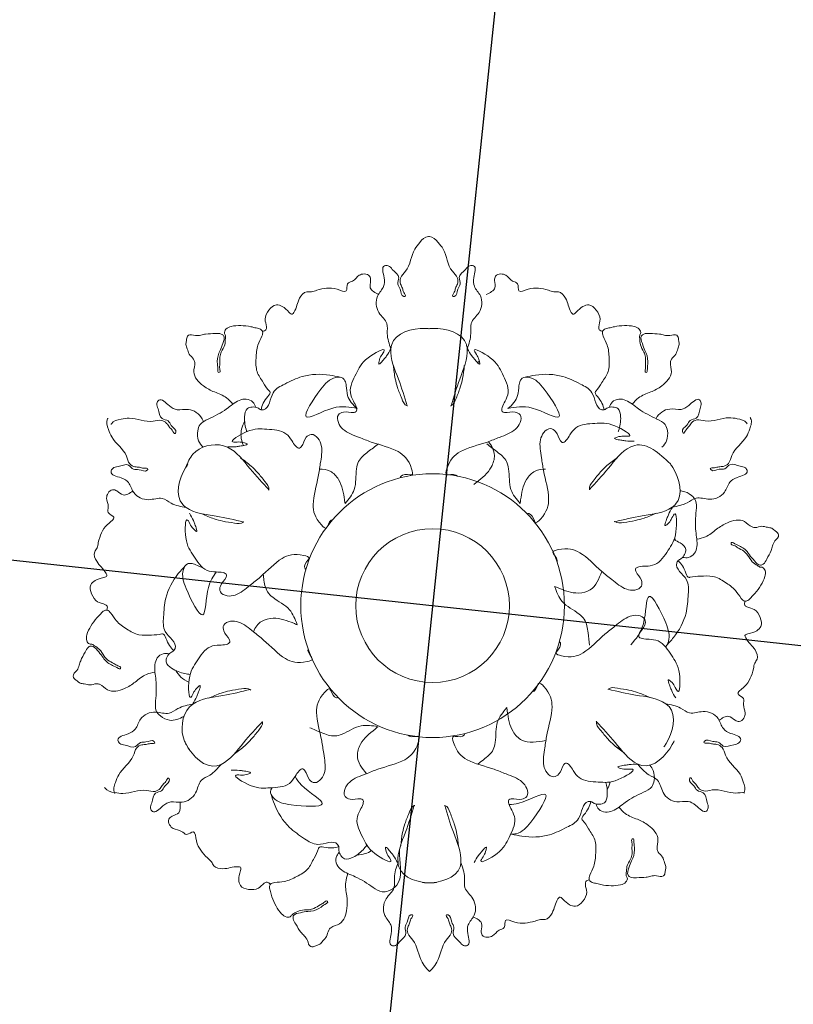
# Model space of a CAD drawing. Header units: millimetres. Extents: x -37887 to 94344, y -69777 to 116976.
# Tile 62 of 205: x 42912 to 43080, y -8686 to -8472. Entities that reach past the tile are written whole.
import ezdxf

# ---------------------------------------------------------------- set-up
doc = ezdxf.new("R2010")
doc.units = ezdxf.units.MM
doc.layers.add('02_odbudowa', color=7, linetype='Continuous', lineweight=30)
doc.layers.add('0_WYMIAROWANIE', color=6, linetype='Continuous', lineweight=9)
doc.styles.add('ROMANS', font='romans', dxfattribs={"width": 0.7})
doc.dimstyles.new('WYMIAROWANIE_PIOTR', dxfattribs={"dimtxt": 150, "dimasz": 80, "dimexe": 0.18, "dimexo": 0.0625, "dimgap": 15, "dimtad": 1, "dimtoh": 1, "dimdec": 0, "dimlfac": 0.1, "dimzin": 0, "dimdsep": 46, "dimtxsty": 'ROMANS', "dimblk": 'ARCHTICK', "dimcen": 0.09, "dimse1": 1, "dimse2": 1, "dimadec": 0, "dimazin": 0, "dimtfac": 1, "dimtdec": 0, "dimtix": 1, "dimtmove": 1, "dimatfit": 3, "dimldrblk": 'ARCHTICK', "dimfxl": 0, "dimtolj": 1, "dimtzin": 0, "dimarcsym": 0})

# ---------------------------------------------------------------- blocks, each defined once
blk = doc.blocks.new('_ARCHTICK')
at = {"color": 0, "linetype": 'ByBlock', "const_width": 0.15}
blk.add_lwpolyline([(-0.5, -0.5), (0.5, 0.5)], dxfattribs=at)
blk = doc.blocks.new('*D128')
at = {"layer": '0_WYMIAROWANIE', "color": 0, "lineweight": -2}
blk.add_line((42531.63, -6395.21), (47048.58, -6395.21), dxfattribs=at)
at = {"layer": 'Defpoints', "color": 0}
for p in [(47048.58, -6395.21), (42531.63, -9426.03), (47048.58, -9426.03)]:
    blk.add_point(p, dxfattribs=at)
at = {"layer": '0_WYMIAROWANIE', "color": 0, "lineweight": -2, "xscale": 80, "yscale": 80, "zscale": 80, "rotation": 180}
blk.add_blockref('_ARCHTICK', (42531.63, -6395.21), dxfattribs=at)
at = {"layer": '0_WYMIAROWANIE', "color": 0, "lineweight": -2, "xscale": 80, "yscale": 80, "zscale": 80}
blk.add_blockref('_ARCHTICK', (47048.58, -6395.21), dxfattribs=at)
at = {"layer": '0_WYMIAROWANIE', "color": 0, "insert": (44790.11, -6305.21), "char_height": 150, "attachment_point": 5, "style": 'ROMANS'}
blk.add_mtext('\\A1;452', dxfattribs=at)
blk = doc.blocks.new('A$C792D75BF')
at = {"layer": '02_odbudowa', "color": 114, "lineweight": 18}
for radius in [28.59, 16.67]:
    blk.add_circle((88.71, 161.59), radius, dxfattribs=at)
for points in [[(79.67, 217.29), (78.87, 220.57), (78.77, 222.76), (77.08, 225.14), (76.78, 228.72), (78.08, 230.81), (78.18, 232.7), (78.28, 235.29), (79.07, 235.29), (79.97, 234.49), (81.36, 232.7), (81.16, 231.31), (81.66, 230.22), (82.46, 228.62), (82.76, 228.62), (82.46, 229.52), (82.16, 230.41), (81.76, 231.31), (81.76, 232.6), (82.86, 234.09), (84.85, 238.91), (85.92, 240.34), (87.79, 241.65), (87.98, 241.65)], [(96.2, 217.3), (96.99, 220.58), (97.09, 222.77), (98.78, 225.16), (99.07, 228.74), (97.77, 230.83), (97.67, 232.72), (97.57, 235.3), (96.77, 235.3), (95.88, 234.5), (94.49, 232.71), (94.69, 231.32), (94.19, 230.22), (93.4, 228.63), (93.1, 228.63), (93.4, 229.53), (93.69, 230.42), (94.09, 231.32), (94.09, 232.61), (92.99, 234.1), (90.99, 238.91), (89.92, 240.35), (88.04, 241.65), (87.86, 241.65)], [(83.16, 204.92), (81.3, 210.7), (79.67, 217.29), (79.84, 218.22), (87.07, 221.69), (87.98, 221.63)], [(92.73, 204.93), (94.59, 210.71), (96.2, 217.3), (96.03, 218.23), (88.8, 221.69), (87.89, 221.63)], [(80.21, 213.63), (80.59, 210.78), (81.1, 208.91), (82, 206.52), (83.16, 204.92), (83.23, 204.9)], [(95.59, 213.65), (95.22, 210.81), (94.71, 208.93), (93.82, 206.54), (92.67, 204.94), (92.59, 204.91)], [(35.23, 182.87), (31.99, 183.82), (30.05, 184.83), (27.13, 184.56), (23.88, 186.09), (22.72, 188.26), (21.14, 189.29), (18.95, 190.67), (19.34, 191.36), (20.48, 191.73), (22.73, 192.05), (23.83, 191.18), (25.03, 191.06), (26.81, 190.96), (26.96, 191.21), (26.03, 191.4), (25.11, 191.59), (24.13, 191.69), (23.01, 192.34), (22.27, 194.03), (19.1, 198.17), (18.39, 199.81), (18.19, 202.09), (18.28, 202.25)], [(140.7, 182.95), (143.94, 183.91), (145.88, 184.92), (148.79, 184.65), (152.04, 186.19), (153.2, 188.36), (154.78, 189.39), (156.97, 190.77), (156.57, 191.46), (155.43, 191.84), (153.18, 192.15), (152.08, 191.28), (150.88, 191.16), (149.11, 191.05), (148.96, 191.31), (149.88, 191.5), (150.81, 191.69), (151.78, 191.79), (152.9, 192.44), (153.64, 194.14), (156.8, 198.28), (157.51, 199.92), (157.71, 202.2), (157.61, 202.36)], [(53.19, 186.75), (49.11, 191.24), (44.21, 195.94), (43.32, 196.26), (36.71, 194.44), (35.2, 191.61)], [(122.73, 186.8), (126.8, 191.31), (131.69, 196.01), (132.59, 196.33), (140.29, 192.32)], [(47.68, 179.71), (41.75, 180.99), (35.23, 182.87), (34.51, 183.49), (35.12, 191.48), (35.62, 192.24)], [(47.07, 193.59), (49.34, 191.84), (50.72, 190.46), (52.34, 188.5), (53.15, 186.69), (53.13, 186.62)], [(128.79, 193.71), (126.52, 191.96), (125.15, 190.58), (123.53, 188.61), (122.73, 186.8), (122.75, 186.73)], [(128.25, 179.77), (134.18, 181.06), (140.7, 182.95), (141.42, 183.57), (140.8, 191.56), (140.29, 192.32)], [(38.67, 181.51), (41.32, 180.42), (43.2, 179.92), (45.72, 179.5), (47.68, 179.71), (47.74, 179.76)], [(137.23, 181.66), (134.58, 180.56), (132.7, 180.06), (130.19, 179.63), (128.22, 179.84), (128.16, 179.89)], [(49.16, 143.41), (43.23, 142.13), (36.71, 140.23), (35.99, 139.62), (34.9, 132.2), (36.1, 130.12)], [(40.18, 141.53), (42.83, 142.63), (44.71, 143.13), (47.22, 143.55), (49.19, 143.35), (49.25, 143.3)], [(135.84, 141.68), (133.19, 142.77), (131.3, 143.27), (128.79, 143.68), (126.82, 143.48), (126.77, 143.42)], [(126.82, 143.48), (132.76, 142.2), (139.28, 140.32), (140, 139.7), (139.39, 131.71), (138.89, 130.95)], [(36.71, 140.23), (33.47, 139.28), (31.53, 138.27), (28.62, 138.53), (25.37, 137), (24.21, 134.83), (22.63, 133.8), (20.44, 132.42), (20.84, 131.73), (21.98, 131.35), (24.23, 131.04), (25.33, 131.91), (26.53, 132.03), (28.3, 132.14), (28.45, 131.88), (27.53, 131.69), (26.6, 131.5), (25.63, 131.4), (24.51, 130.75), (23.77, 129.05), (20.61, 124.91), (19.9, 123.27), (19.7, 120.99), (19.8, 120.83)], [(139.28, 140.32), (142.52, 139.36), (144.46, 138.36), (147.38, 138.63), (150.63, 137.1), (151.79, 134.93), (153.37, 133.9), (155.56, 132.52), (155.16, 131.83), (154.03, 131.45), (151.78, 131.14), (150.67, 132.01), (149.48, 132.13), (147.7, 132.23), (147.55, 131.97), (148.48, 131.79), (149.4, 131.6), (150.38, 131.49), (151.5, 130.85), (152.24, 129.15), (155.41, 125.02), (156.12, 123.38), (156.32, 121.1), (156.23, 120.94)], [(51.78, 136.38), (47.71, 131.88), (42.81, 127.18), (41.92, 126.86), (35.3, 131.39), (34.9, 132.2)], [(45.72, 129.47), (47.99, 131.23), (49.36, 132.61), (50.98, 134.58), (51.78, 136.38), (51.76, 136.46)], [(130.34, 129.6), (128.07, 131.35), (126.69, 132.73), (125.07, 134.69), (124.26, 136.49), (124.28, 136.57)], [(124.22, 136.44), (128.3, 131.94), (133.2, 127.25), (134.09, 126.93), (140.7, 131.47), (141.11, 132.28)], [(42.81, 127.18), (40.37, 124.85), (38.53, 123.67), (37.3, 121.01), (34.35, 118.96), (31.9, 119.04), (30.21, 118.18), (27.92, 116.97), (27.53, 117.66), (27.77, 118.84), (28.62, 120.94), (29.92, 121.46), (30.62, 122.44), (31.6, 123.93), (31.45, 124.18), (30.83, 123.48), (30.2, 122.77), (29.63, 121.98), (28.51, 121.33), (26.67, 121.54), (21.5, 120.86), (19.72, 121.06), (17.65, 122.03), (17.56, 122.19)], [(84.68, 118.26), (82.82, 112.48), (81.21, 105.89), (81.38, 104.96), (88.61, 101.5), (89.52, 101.56)], [(81.82, 109.54), (82.19, 112.38), (82.7, 114.26), (83.59, 116.65), (84.74, 118.25), (84.82, 118.28)], [(91.35, 118.27), (93.21, 112.49), (94.84, 105.9), (94.67, 104.97), (87.44, 101.5), (86.53, 101.56)], [(94.3, 109.56), (93.92, 112.41), (93.41, 114.28), (92.51, 116.67), (91.35, 118.27), (91.27, 118.29)]]:
    blk.add_spline(points, degree=3, dxfattribs=at)
for points, knots in [([(77.06, 229.07), (76.23, 229.45), (74.81, 230.1), (75.31, 231.86), (75.17, 233.23), (73.91, 233.62), (72.48, 233.25), (71.73, 231.88), (69.86, 231.6), (70.43, 229.05), (67.71, 230.53), (65.8, 230.45), (63.86, 230.16), (62.5, 229.52), (61, 229.85), (59.35, 227.83), (59.25, 226.11), (58.22, 224.56), (57.19, 225.58), (56.41, 226.41), (54.54, 227.07), (53.06, 225.68), (52.08, 223.84), (52.7, 222.45), (52.66, 221.27), (52.1, 221.12), (51.79, 221.07)], [0, 0, 0, 0, 6.517218, 11.021475, 13.592712, 17.038698, 20.189528, 25.449573, 28.950705, 33.262111, 38.909425, 45.186925, 51.294188, 54.621273, 57.415891, 63.160436, 72.395757, 73.872412, 75.93412, 81.502489, 85.128047, 90.52411, 96.505671, 101.123252, 102.882234, 105.232537, 105.232537, 105.232537, 105.232537]), ([(100.35, 229.07), (101.18, 229.45), (102.6, 230.1), (102.1, 231.86), (102.24, 233.23), (103.5, 233.62), (104.93, 233.25), (105.68, 231.88), (107.55, 231.6), (106.98, 229.05), (109.7, 230.53), (111.61, 230.45), (113.55, 230.16), (114.91, 229.52), (116.41, 229.85), (118.06, 227.83), (118.16, 226.11), (119.19, 224.56), (120.22, 225.58), (121, 226.41), (122.87, 227.07), (124.35, 225.68), (125.33, 223.84), (124.71, 222.45), (124.75, 221.27), (125.31, 221.12), (125.62, 221.07)], [0, 0, 0, 0, 6.517218, 11.021475, 13.592712, 17.038698, 20.189528, 25.449573, 28.950705, 33.262111, 38.909425, 45.186925, 51.294188, 54.621273, 57.415891, 63.160436, 72.395757, 73.872412, 75.93412, 81.502489, 85.128047, 90.52411, 96.505671, 101.123252, 102.882234, 105.232537, 105.232537, 105.232537, 105.232537]), ([(45.38, 205.29), (44.96, 205.78), (43.88, 207.02), (41.38, 207.85), (38.69, 209.2), (36.36, 211.71), (37.29, 213.92), (36.82, 215.3), (35.78, 215.96), (35.59, 217.21), (35.1, 218.13), (35.34, 218.99), (35.35, 219.69), (35.89, 220.58), (37.19, 220.02), (38.4, 220.21), (39.81, 220.62), (41.28, 220.51), (42.69, 220.69), (43.76, 219.88), (43.13, 218.38), (42.82, 217.2), (42.04, 215.83), (41.94, 214.22), (42.14, 213), (42.11, 212.13), (42.76, 212.16), (42.43, 213.1), (42.61, 214.06), (42.43, 215.35), (42.89, 216.78), (43.75, 218.01), (43.72, 219.34), (43.84, 220.21), (43.42, 220.79), (43.88, 221.74), (45.25, 222.28), (47.13, 222.36), (48.97, 222.2), (50.36, 221.78), (51.35, 221.66), (52, 220.93), (51.56, 219.62), (50.57, 217.93), (50.38, 215.23), (50.32, 212.3), (51.95, 210.12), (52.74, 208.62), (53.66, 207.8), (52.29, 206.17), (51.65, 205.07), (51.49, 204.07)], [0, 0, 0, 0, 5.345847, 13.463796, 21.06049, 31.30438, 37.068535, 39.008121, 42.986605, 46.453575, 49.053228, 51.286457, 53.53869, 54.950388, 59.131783, 62.537444, 65.415583, 71.179317, 74.852768, 76.711995, 81.187274, 85.7781, 87.532297, 94.132496, 98.062949, 99.140867, 99.926106, 102.021656, 104.766984, 108.950052, 112.218393, 117.131517, 120.942777, 123.168979, 124.046077, 126.630863, 130.212618, 136.011354, 142.084485, 145.4588, 148.199267, 150.063454, 152.715149, 158.586977, 166.671626, 174.696391, 182.211711, 188.508938, 188.880095, 192.118857, 201.058586, 201.058586, 201.058586, 201.058586]), ([(132.03, 205.29), (132.45, 205.78), (133.53, 207.02), (136.03, 207.85), (138.72, 209.2), (141.05, 211.71), (140.12, 213.92), (140.59, 215.3), (141.63, 215.96), (141.82, 217.21), (142.31, 218.13), (142.07, 218.99), (142.06, 219.69), (141.52, 220.58), (140.22, 220.02), (139.01, 220.21), (137.6, 220.62), (136.13, 220.51), (134.72, 220.69), (133.65, 219.88), (134.28, 218.38), (134.59, 217.2), (135.37, 215.83), (135.47, 214.22), (135.27, 213), (135.3, 212.13), (134.65, 212.16), (134.98, 213.1), (134.8, 214.06), (134.98, 215.35), (134.52, 216.78), (133.66, 218.01), (133.69, 219.34), (133.57, 220.21), (133.99, 220.79), (133.53, 221.74), (132.16, 222.28), (130.28, 222.36), (128.44, 222.2), (127.05, 221.78), (126.06, 221.66), (125.41, 220.93), (125.85, 219.62), (126.84, 217.93), (127.03, 215.23), (127.09, 212.3), (125.46, 210.12), (124.67, 208.62), (123.75, 207.8), (125.12, 206.17), (125.76, 205.07), (125.92, 204.07)], [0, 0, 0, 0, 5.345847, 13.463796, 21.06049, 31.30438, 37.068535, 39.008121, 42.986605, 46.453575, 49.053228, 51.286457, 53.53869, 54.950388, 59.131783, 62.537444, 65.415583, 71.179317, 74.852768, 76.711995, 81.187274, 85.7781, 87.532297, 94.132496, 98.062949, 99.140867, 99.926106, 102.021656, 104.766984, 108.950052, 112.218393, 117.131517, 120.942777, 123.168979, 124.046077, 126.630863, 130.212618, 136.011354, 142.084485, 145.4588, 148.199267, 150.063454, 152.715149, 158.586977, 166.671626, 174.696391, 182.211711, 188.508938, 188.880095, 192.118857, 201.058586, 201.058586, 201.058586, 201.058586]), ([(81.71, 189.32), (81.75, 189.44), (82.03, 190.16), (83.22, 190), (84.54, 189.87), (83.75, 193.03), (81.24, 195.57), (76.35, 196.59), (72.46, 198.24), (69.64, 199.19), (68.14, 201.13), (67.9, 203), (69.75, 203.89), (70.99, 203.31), (72.35, 203.63), (72.16, 204.86), (71.46, 206), (70.32, 208.5), (72.32, 212.11), (73.49, 214.98), (79.16, 218.06), (77.45, 215.66), (77.17, 214.99), (76.92, 213.7), (77.72, 214.44), (78.1, 214.98), (78.97, 215.99), (79.39, 216.76), (79.67, 217.29)], [39.405242, 39.405242, 39.405242, 39.405242, 39.924671, 42.678472, 43.142045, 44.936628, 51.539782, 60.145018, 64.042124, 69.453149, 71.872758, 74.197572, 75.943488, 79.145555, 79.826429, 81.048342, 83.152302, 85.889991, 91.762614, 97.839393, 103.11255, 104.885929, 106.696541, 107.576981, 108.208032, 109.846614, 111.02045, 113.51717, 113.51717, 113.51717, 113.51717]), ([(94.09, 189.67), (93.73, 190.13), (92.72, 189.99), (91.42, 189.87), (92.21, 193.03), (94.72, 195.57), (99.61, 196.59), (103.5, 198.24), (106.31, 199.19), (107.82, 201.13), (108.06, 203), (106.21, 203.89), (104.97, 203.31), (103.61, 203.63), (103.8, 204.86), (104.5, 206), (105.64, 208.5), (103.63, 212.11), (102.47, 214.98), (96.8, 218.06), (98.51, 215.66), (98.79, 214.99), (99.04, 213.7), (98.24, 214.44), (97.85, 214.98), (96.99, 215.99), (96.57, 216.76), (96.29, 217.29)], [39.97516, 39.97516, 39.97516, 39.97516, 42.678472, 43.142045, 44.936628, 51.539782, 60.145018, 64.042124, 69.453149, 71.872758, 74.197572, 75.943488, 79.145555, 79.826429, 81.048342, 83.152302, 85.889991, 91.762614, 97.839393, 103.11255, 104.885929, 106.696541, 107.576981, 108.208032, 109.846614, 111.02045, 113.51717, 113.51717, 113.51717, 113.51717]), ([(68.65, 211.13), (67.9, 211.29), (65.22, 211.9), (60.89, 211.78), (56.98, 209.79), (53.36, 208.06), (53.37, 204.1), (51.34, 204.02), (50.67, 204.63), (49.6, 204.72), (48.14, 204.38), (47.73, 202.03), (48.06, 200.4), (48.4, 199.37), (48.42, 199.31)], [0, 0, 0, 0, 2.284008, 8.272646, 12.381392, 15.52781, 19.774391, 20.314001, 21.178706, 22.329971, 23.428502, 25.28485, 28.393123, 28.586413, 28.586413, 28.586413, 28.586413]), ([(108.76, 211.13), (109.51, 211.29), (112.19, 211.9), (116.52, 211.78), (120.43, 209.79), (124.05, 208.06), (124.04, 204.1), (126.07, 204.02), (126.74, 204.63), (127.81, 204.72), (129.27, 204.38), (129.68, 202.03), (129.35, 200.4), (129.01, 199.37), (128.99, 199.31)], [0, 0, 0, 0, 2.284008, 8.272646, 12.381392, 15.52781, 19.774391, 20.314001, 21.178706, 22.329971, 23.428502, 25.28485, 28.393123, 28.586413, 28.586413, 28.586413, 28.586413]), ([(72.36, 204.33), (70.73, 204.65), (67.23, 205.33), (58.7, 200.09), (64.12, 208.35), (66.62, 211.06), (69.14, 211.23), (69.8, 210.23), (70.07, 208.95), (70.05, 206.64), (71.43, 205.07), (72.36, 204.34)], [0, 0, 0, 0, 14.636318, 31.50699, 50.288339, 61.699803, 66.017307, 67.970353, 71.001482, 76.910415, 86.684511, 86.684511, 86.684511, 86.684511]), ([(105.05, 204.33), (106.68, 204.65), (110.18, 205.33), (118.71, 200.09), (113.29, 208.35), (110.79, 211.06), (108.27, 211.23), (107.61, 210.23), (107.34, 208.95), (107.36, 206.64), (105.98, 205.07), (105.05, 204.34)], [0, 0, 0, 0, 14.636318, 31.50699, 50.288339, 61.699803, 66.017307, 67.970353, 71.001482, 76.910415, 86.684511, 86.684511, 86.684511, 86.684511]), ([(38.97, 201.49), (38.89, 201.7), (38.3, 203.06), (36.17, 204.6), (33.38, 203.76), (31.46, 204.84), (29.64, 206.9), (28.71, 205.27), (29.38, 203.98), (29.43, 201.95), (31.47, 201.89), (31.92, 200.4), (33.31, 199.73), (32.72, 198.61), (32.22, 199.81), (31.55, 200.26), (31.03, 201.27), (29.73, 202.03), (26.93, 201.01), (23.98, 202.51), (21, 202.02), (19.37, 201.67), (18.98, 200.94), (18.95, 200.89)], [7.84904, 7.84904, 7.84904, 7.84904, 8.49276, 12.085159, 14.542008, 16.434062, 19.021532, 19.817957, 21.016128, 23.284733, 24.691149, 25.892915, 27.67225, 27.970854, 28.914371, 29.857887, 30.837446, 32.13025, 33.980681, 39.191595, 40.978679, 43.267667, 43.455275, 43.455275, 43.455275, 43.455275]), ([(50.35, 204.61), (50.18, 205.02), (49.81, 205.92), (48.29, 206.55), (46.14, 206.03), (43.75, 203.86), (40.85, 202.4), (38.21, 201.2), (37.6, 199.29), (37.73, 197.34), (38.51, 196.35), (38.96, 195.96)], [0, 0, 0, 0, 3.550937, 7.892496, 12.174499, 21.377252, 33.947343, 39.929336, 43.885293, 49.900794, 55.031521, 55.031521, 55.031521, 55.031521]), ([(127.06, 204.61), (127.23, 205.02), (127.6, 205.92), (129.12, 206.55), (131.27, 206.03), (133.66, 203.86), (136.56, 202.4), (139.2, 201.2), (139.81, 199.29), (139.68, 197.34), (138.9, 196.35), (138.45, 195.96)], [0, 0, 0, 0, 3.550937, 7.892496, 12.174499, 21.377252, 33.947343, 39.929336, 43.885293, 49.900794, 55.031521, 55.031521, 55.031521, 55.031521]), ([(137.18, 202.13), (137.19, 202.15), (137.78, 203.27), (139.72, 204.68), (142.52, 203.85), (144.44, 204.93), (146.25, 206.99), (147.18, 205.37), (146.51, 204.07), (146.47, 202.05), (144.43, 201.98), (143.98, 200.49), (142.59, 199.82), (143.18, 198.7), (143.68, 199.89), (144.35, 200.35), (144.87, 201.36), (146.17, 202.12), (148.97, 201.1), (151.91, 202.61), (154.9, 202.12), (156.52, 201.78), (156.92, 201.05), (156.95, 201)], [8.444555, 8.444555, 8.444555, 8.444555, 8.49276, 12.085159, 14.542008, 16.434062, 19.021532, 19.817957, 21.016128, 23.284733, 24.691149, 25.892915, 27.67225, 27.970854, 28.914371, 29.857887, 30.837446, 32.13025, 33.980681, 39.191595, 40.978679, 43.267667, 43.455275, 43.455275, 43.455275, 43.455275]), ([(47.93, 201.54), (47.67, 201), (46.94, 199.47), (47.14, 197.53), (47.64, 196.41), (47.7, 196.3)], [0, 0, 0, 0, 4.923365, 13.999383, 14.960815, 14.960815, 14.960815, 14.960815]), ([(109.22, 181.51), (109.34, 181.54), (110.11, 181.66), (110.56, 180.54), (111.11, 179.34), (113.45, 181.6), (114.39, 185.04), (112.84, 189.79), (112.32, 193.98), (111.73, 196.9), (112.66, 199.17), (114.16, 200.32), (115.86, 199.16), (115.98, 197.8), (116.93, 196.78), (117.9, 197.56), (118.54, 198.73), (120.13, 200.97), (124.26, 201.04), (127.33, 201.46), (132.83, 198.09), (129.9, 198.38), (129.17, 198.28), (127.94, 197.86), (128.97, 197.53), (129.64, 197.47), (130.95, 197.23), (131.82, 197.25), (132.42, 197.26)], [39.405242, 39.405242, 39.405242, 39.405242, 39.924671, 42.678472, 43.142045, 44.936628, 51.539782, 60.145018, 64.042124, 69.453149, 71.872758, 74.197572, 75.943488, 79.145555, 79.826429, 81.048342, 83.152302, 85.889991, 91.762614, 97.839393, 103.11255, 104.885929, 106.696541, 107.576981, 108.208032, 109.846614, 111.02045, 113.51717, 113.51717, 113.51717, 113.51717]), ([(67.08, 180.29), (66.5, 180.22), (66.12, 179.27), (65.58, 178.09), (63.24, 180.34), (62.29, 183.79), (63.84, 188.53), (64.36, 192.73), (64.95, 195.64), (64.02, 197.92), (62.53, 199.06), (60.83, 197.91), (60.71, 196.54), (59.75, 195.53), (58.78, 196.31), (58.15, 197.47), (56.55, 199.71), (52.42, 199.78), (49.35, 200.21), (43.85, 196.84), (46.79, 197.12), (47.51, 197.03), (48.75, 196.6), (47.71, 196.27), (47.04, 196.21), (45.74, 195.97), (44.86, 195.99), (44.27, 196.01)], [39.97516, 39.97516, 39.97516, 39.97516, 42.678472, 43.142045, 44.936628, 51.539782, 60.145018, 64.042124, 69.453149, 71.872758, 74.197572, 75.943488, 79.145555, 79.826429, 81.048342, 83.152302, 85.889991, 91.762614, 97.839393, 103.11255, 104.885929, 106.696541, 107.576981, 108.208032, 109.846614, 111.02045, 113.51717, 113.51717, 113.51717, 113.51717]), ([(69.71, 183.71), (70.52, 184.68), (72.32, 186.87), (71.93, 190.31), (72.66, 193.36), (74.7, 194.96), (76.22, 196.1), (76.94, 196.64)], [0, 0, 0, 0, 10.132665, 22.725873, 27.134252, 35.559999, 43.108799, 43.108799, 43.108799, 43.108799]), ([(100.83, 197.16), (101.53, 196.22), (102.51, 194.52), (101.39, 190.84), (99.26, 189.12), (97.85, 188.01), (97.63, 187.84)], [46.864386, 46.864386, 46.864386, 46.864386, 50.252251, 52.871077, 57.447594, 58.26555, 58.26555, 58.26555, 58.26555]), ([(107.7, 183.71), (106.89, 184.68), (105.09, 186.87), (105.48, 190.31), (104.75, 193.36), (102.71, 194.96), (101.19, 196.1), (100.47, 196.64)], [0, 0, 0, 0, 10.132665, 22.725873, 27.134252, 35.559999, 43.108799, 43.108799, 43.108799, 43.108799]), ([(64.18, 191.21), (65, 191.23), (66.6, 191.03), (68.99, 188.46), (69.42, 185.75), (69.68, 183.98), (69.71, 183.71)], [47.785993, 47.785993, 47.785993, 47.785993, 50.252251, 52.871077, 57.447594, 58.26555, 58.26555, 58.26555, 58.26555]), ([(113.23, 191.21), (112.41, 191.23), (110.81, 191.03), (108.42, 188.46), (107.99, 185.75), (107.73, 183.98), (107.7, 183.71)], [47.785993, 47.785993, 47.785993, 47.785993, 50.252251, 52.871077, 57.447594, 58.26555, 58.26555, 58.26555, 58.26555]), ([(23.72, 186.5), (22.97, 185.97), (21.71, 185.07), (20.43, 186.39), (19.17, 186.95), (18.2, 186.05), (17.81, 184.62), (18.62, 183.29), (17.93, 181.53), (20.42, 180.75), (17.79, 179.14), (16.89, 177.44), (16.18, 175.61), (16.05, 174.12), (15.02, 172.98), (15.94, 170.55), (17.38, 169.6), (18.21, 167.93), (16.81, 167.55), (15.7, 167.29), (14.19, 166), (14.66, 164.02), (15.76, 162.25), (17.28, 162.1), (18.28, 161.47), (18.12, 160.91), (18.01, 160.62)], [0, 0, 0, 0, 6.517218, 11.021475, 13.592712, 17.038698, 20.189528, 25.449573, 28.950705, 33.262111, 38.909425, 45.186925, 51.294188, 54.621273, 57.415891, 63.160436, 72.395757, 73.872412, 75.93412, 81.502489, 85.128047, 90.52411, 96.505671, 101.123252, 102.882234, 105.232537, 105.232537, 105.232537, 105.232537]), ([(142.96, 172.05), (143.4, 171.99), (144.37, 171.86), (145.66, 172.86), (146.29, 174.98), (145.6, 178.13), (145.8, 181.38), (146.08, 184.26), (144.73, 185.75), (143.4, 186.4), (142.55, 186.46), (142.39, 186.46)], [0, 0, 0, 0, 3.550937, 7.892496, 12.174499, 21.377252, 33.947343, 39.929336, 43.885293, 49.900794, 51.376878, 51.376878, 51.376878, 51.376878]), ([(61.2, 169.4), (61.11, 169.49), (60.63, 170.1), (61.37, 171.05), (62.13, 172.12), (59.01, 173.02), (55.55, 172.12), (52.22, 168.4), (48.85, 165.85), (46.62, 163.88), (44.18, 163.55), (42.44, 164.28), (42.59, 166.32), (43.72, 167.11), (44.12, 168.45), (42.96, 168.9), (41.63, 168.86), (38.89, 169.12), (36.77, 172.67), (34.86, 175.11), (35.03, 181.56), (36.25, 178.88), (36.7, 178.3), (37.68, 177.44), (37.45, 178.5), (37.17, 179.11), (36.73, 180.36), (36.27, 181.11), (35.96, 181.62)], [39.405242, 39.405242, 39.405242, 39.405242, 39.924671, 42.678472, 43.142045, 44.936628, 51.539782, 60.145018, 64.042124, 69.453149, 71.872758, 74.197572, 75.943488, 79.145555, 79.826429, 81.048342, 83.152302, 85.889991, 91.762614, 97.839393, 103.11255, 104.885929, 106.696541, 107.576981, 108.208032, 109.846614, 111.02045, 113.51717, 113.51717, 113.51717, 113.51717]), ([(115.71, 170.97), (115.93, 171.51), (115.31, 172.32), (114.55, 173.38), (117.68, 174.28), (121.13, 173.37), (124.47, 169.65), (127.84, 167.11), (130.07, 165.14), (132.5, 164.81), (134.24, 165.53), (134.09, 167.58), (132.97, 168.37), (132.57, 169.7), (133.73, 170.15), (135.06, 170.12), (137.79, 170.38), (139.92, 173.92), (141.82, 176.37), (141.65, 182.82), (140.43, 180.13), (139.99, 179.55), (139, 178.7), (139.23, 179.76), (139.52, 180.37), (139.96, 181.62), (140.42, 182.36), (140.73, 182.87)], [39.97516, 39.97516, 39.97516, 39.97516, 42.678472, 43.142045, 44.936628, 51.539782, 60.145018, 64.042124, 69.453149, 71.872758, 74.197572, 75.943488, 79.145555, 79.826429, 81.048342, 83.152302, 85.889991, 91.762614, 97.839393, 103.11255, 104.885929, 106.696541, 107.576981, 108.208032, 109.846614, 111.02045, 113.51717, 113.51717, 113.51717, 113.51717]), ([(146.03, 176.01), (146.67, 176.13), (148.28, 176.45), (150.25, 178.19), (152.77, 179.85), (156.11, 180.61), (157.55, 178.7), (158.98, 178.42), (160.08, 178.99), (161.25, 178.53), (162.29, 178.49), (162.91, 177.86), (163.52, 177.5), (164.02, 176.58), (162.88, 175.74), (162.45, 174.6), (162.1, 173.17), (161.26, 171.95), (160.72, 170.64), (159.47, 170.12), (158.49, 171.41), (157.62, 172.27), (156.83, 173.63), (155.48, 174.53), (154.33, 174.96), (153.59, 175.43), (153.3, 174.85), (154.27, 174.65), (155.01, 174.03), (156.22, 173.54), (157.23, 172.43), (157.86, 171.06), (159.03, 170.42), (159.72, 169.88), (160.44, 169.96), (161.03, 169.08), (160.81, 167.63), (159.94, 165.96), (158.88, 164.45), (157.82, 163.45), (157.23, 162.66), (156.27, 162.46), (155.35, 163.49), (154.39, 165.19), (152.14, 166.71), (149.63, 168.23), (146.93, 167.9), (145.23, 167.97), (144.06, 167.59), (143.34, 169.58), (142.71, 170.69), (141.92, 171.33)], [0, 0, 0, 0, 5.345847, 13.463796, 21.06049, 31.30438, 37.068535, 39.008121, 42.986605, 46.453575, 49.053228, 51.286457, 53.53869, 54.950388, 59.131783, 62.537444, 65.415583, 71.179317, 74.852768, 76.711995, 81.187274, 85.7781, 87.532297, 94.132496, 98.062949, 99.140867, 99.926106, 102.021656, 104.766984, 108.950052, 112.218393, 117.131517, 120.942777, 123.168979, 124.046077, 126.630863, 130.212618, 136.011354, 142.084485, 145.4588, 148.199267, 150.063454, 152.715149, 158.586977, 166.671626, 174.696391, 182.211711, 188.508938, 188.880095, 192.118857, 201.058586, 201.058586, 201.058586, 201.058586]), ([(139.45, 152.94), (139.97, 153.5), (141.84, 155.52), (143.9, 159.33), (144.13, 163.72), (144.44, 167.71), (141.01, 169.69), (141.95, 171.48), (142.81, 171.76), (143.43, 172.64), (143.86, 174.07), (142.54, 175.18), (141.53, 175.69), (141.09, 175.86)], [0, 0, 0, 0, 2.284008, 8.272646, 12.381392, 15.52781, 19.774391, 20.314001, 21.178706, 22.329971, 23.428502, 25.28485, 26.732603, 26.732603, 26.732603, 26.732603]), ([(35.05, 170.24), (34.54, 169.69), (32.67, 167.67), (30.61, 163.86), (30.37, 159.47), (30.07, 155.48), (33.5, 153.5), (32.56, 151.71), (31.69, 151.42), (31.08, 150.55), (30.65, 149.11), (32.47, 147.59), (34.34, 146.96), (35.73, 146.72), (36.11, 146.67)], [0, 0, 0, 0, 2.284008, 8.272646, 12.381392, 15.52781, 19.774391, 20.314001, 21.178706, 22.329971, 23.428502, 25.28485, 28.393123, 29.54118, 29.54118, 29.54118, 29.54118]), ([(41.81, 168.89), (41.09, 167.97), (39.39, 165.23), (39.64, 156.12), (35.2, 164.94), (34.1, 168.46), (35.21, 170.72), (36.4, 170.8), (37.53, 170.43), (38.38, 169.96), (38.93, 169.76)], [4.484413, 4.484413, 4.484413, 4.484413, 14.636318, 31.50699, 50.288339, 61.699803, 66.017307, 67.970353, 71.001482, 75.881123, 75.881123, 75.881123, 75.881123]), ([(125.42, 169.01), (124.78, 167.42), (123.9, 164.96), (119.65, 163.97), (117.09, 164.96), (115.43, 165.63), (115.17, 165.73)], [45.445059, 45.445059, 45.445059, 45.445059, 50.252251, 52.871077, 57.447594, 58.26555, 58.26555, 58.26555, 58.26555]), ([(59.33, 157.46), (58.89, 158.64), (57.9, 161.3), (54.72, 162.68), (52.45, 164.83), (52.17, 166.76), (52, 168.08), (51.97, 168.37)], [0, 0, 0, 0, 10.132665, 22.725873, 27.134252, 35.559999, 38.022752, 38.022752, 38.022752, 38.022752]), ([(115.17, 165.73), (115.62, 164.54), (116.61, 161.89), (119.79, 160.5), (122.06, 158.35), (122.43, 155.78), (122.66, 153.9), (122.77, 153.01)], [0, 0, 0, 0, 10.132665, 22.725873, 27.134252, 35.559999, 43.108799, 43.108799, 43.108799, 43.108799]), ([(131.72, 153.12), (132.8, 154.38), (135.14, 157.07), (134.87, 167.07), (139.31, 158.25), (140.38, 154.82), (139.53, 152.95), (139.22, 152.69)], [0, 0, 0, 0, 14.636318, 31.50699, 50.288339, 61.699803, 65.113744, 65.113744, 65.113744, 65.113744]), ([(150.79, 136.69), (151.54, 137.22), (152.8, 138.11), (154.08, 136.8), (155.34, 136.24), (156.3, 137.14), (156.7, 138.57), (155.89, 139.89), (156.58, 141.66), (154.08, 142.44), (156.72, 144.05), (157.62, 145.75), (158.33, 147.57), (158.46, 149.07), (159.49, 150.2), (158.57, 152.64), (157.13, 153.59), (156.3, 155.26), (157.7, 155.63), (158.81, 155.9), (160.32, 157.19), (159.85, 159.16), (158.75, 160.94), (157.23, 161.09), (156.23, 161.72), (156.39, 162.27), (156.49, 162.57)], [0, 0, 0, 0, 6.517218, 11.021475, 13.592712, 17.038698, 20.189528, 25.449573, 28.950705, 33.262111, 38.909425, 45.186925, 51.294188, 54.621273, 57.415891, 63.160436, 72.395757, 73.872412, 75.93412, 81.502489, 85.128047, 90.52411, 96.505671, 101.123252, 102.882234, 105.232537, 105.232537, 105.232537, 105.232537]), ([(28.48, 147.18), (27.84, 147.06), (26.23, 146.74), (24.26, 144.99), (21.74, 143.34), (18.4, 142.58), (16.96, 144.49), (15.53, 144.77), (14.43, 144.2), (13.26, 144.65), (12.22, 144.7), (11.59, 145.33), (10.99, 145.69), (10.49, 146.61), (11.63, 147.45), (12.06, 148.59), (12.41, 150.02), (13.25, 151.24), (13.79, 152.55), (15.03, 153.07), (16.02, 151.77), (16.88, 150.92), (17.67, 149.56), (19.03, 148.66), (20.17, 148.22), (20.91, 147.76), (21.21, 148.34), (20.24, 148.53), (19.5, 149.16), (18.29, 149.65), (17.28, 150.76), (16.65, 152.13), (15.48, 152.77), (14.79, 153.31), (14.07, 153.23), (13.48, 154.11), (13.7, 155.56), (14.56, 157.22), (15.62, 158.74), (16.69, 159.74), (17.28, 160.53), (18.24, 160.73), (19.16, 159.7), (20.12, 158), (22.36, 156.48), (24.88, 154.96), (27.58, 155.28), (29.27, 155.22), (30.45, 155.6), (31.16, 153.6), (31.8, 152.5), (32.58, 151.86)], [0, 0, 0, 0, 5.345847, 13.463796, 21.06049, 31.30438, 37.068535, 39.008121, 42.986605, 46.453575, 49.053228, 51.286457, 53.53869, 54.950388, 59.131783, 62.537444, 65.415583, 71.179317, 74.852768, 76.711995, 81.187274, 85.7781, 87.532297, 94.132496, 98.062949, 99.140867, 99.926106, 102.021656, 104.766984, 108.950052, 112.218393, 117.131517, 120.942777, 123.168979, 124.046077, 126.630863, 130.212618, 136.011354, 142.084485, 145.4588, 148.199267, 150.063454, 152.715149, 158.586977, 166.671626, 174.696391, 182.211711, 188.508938, 188.880095, 192.118857, 201.058586, 201.058586, 201.058586, 201.058586]), ([(61.7, 152.21), (61.48, 151.68), (62.1, 150.87), (62.86, 149.81), (59.73, 148.91), (56.28, 149.81), (52.94, 153.53), (49.57, 156.08), (47.34, 158.05), (44.91, 158.38), (43.17, 157.65), (43.32, 155.61), (44.44, 154.82), (44.84, 153.49), (43.68, 153.03), (42.35, 153.07), (39.62, 152.81), (37.49, 149.27), (35.59, 146.82), (35.76, 140.37), (36.98, 143.05), (37.42, 143.63), (38.41, 144.49), (38.18, 143.43), (37.89, 142.82), (37.45, 141.57), (36.99, 140.82), (36.68, 140.32)], [39.97516, 39.97516, 39.97516, 39.97516, 42.678472, 43.142045, 44.936628, 51.539782, 60.145018, 64.042124, 69.453149, 71.872758, 74.197572, 75.943488, 79.145555, 79.826429, 81.048342, 83.152302, 85.889991, 91.762614, 97.839393, 103.11255, 104.885929, 106.696541, 107.576981, 108.208032, 109.846614, 111.02045, 113.51717, 113.51717, 113.51717, 113.51717]), ([(49.83, 155.93), (50.26, 156.86), (51.25, 158.38), (54.86, 159.21), (57.42, 158.23), (59.08, 157.56), (59.33, 157.46)], [47.24919, 47.24919, 47.24919, 47.24919, 50.252251, 52.871077, 57.447594, 58.26555, 58.26555, 58.26555, 58.26555]), ([(116.21, 153.79), (116.3, 153.7), (116.78, 153.09), (116.04, 152.14), (115.28, 151.07), (118.4, 150.17), (121.86, 151.07), (125.19, 154.79), (128.56, 157.34), (130.79, 159.3), (133.23, 159.63), (134.97, 158.91), (134.82, 156.86), (133.69, 156.08), (133.29, 154.74), (134.45, 154.29), (135.78, 154.33), (138.52, 154.06), (140.64, 150.52), (142.55, 148.08), (142.38, 141.63), (141.16, 144.31), (140.71, 144.89), (139.73, 145.75), (139.96, 144.69), (140.24, 144.08), (140.68, 142.83), (141.14, 142.08), (141.45, 141.57)], [39.405242, 39.405242, 39.405242, 39.405242, 39.924671, 42.678472, 43.142045, 44.936628, 51.539782, 60.145018, 64.042124, 69.453149, 71.872758, 74.197572, 75.943488, 79.145555, 79.826429, 81.048342, 83.152302, 85.889991, 91.762614, 97.839393, 103.11255, 104.885929, 106.696541, 107.576981, 108.208032, 109.846614, 111.02045, 113.51717, 113.51717, 113.51717, 113.51717]), ([(31.55, 151.14), (31.11, 151.2), (30.14, 151.33), (28.84, 150.33), (28.22, 148.21), (28.9, 145.05), (28.71, 141.81), (28.43, 138.92), (29.78, 137.43), (32.04, 136.32), (33.76, 137.03), (34.79, 137.65)], [0, 0, 0, 0, 3.550937, 7.892496, 12.174499, 21.377252, 33.947343, 39.929336, 43.885293, 49.900794, 59.442859, 59.442859, 59.442859, 59.442859]), ([(33, 147.51), (33.34, 147.02), (34.06, 145.96), (35.19, 145.28), (35.84, 145.03)], [0, 0, 0, 0, 4.923365, 10.575253, 10.575253, 10.575253, 10.575253]), ([(68.19, 141.68), (68.07, 141.64), (67.3, 141.53), (66.85, 142.65), (66.3, 143.85), (63.96, 141.59), (63.02, 138.15), (64.57, 133.4), (65.09, 129.21), (65.68, 126.29), (64.75, 124.02), (63.25, 122.87), (61.55, 124.02), (61.43, 125.39), (60.48, 126.41), (59.51, 125.63), (58.87, 124.46), (57.28, 122.22), (53.15, 122.15), (50.08, 121.72), (44.58, 125.1), (47.51, 124.81), (48.24, 124.91), (49.47, 125.33), (48.44, 125.66), (47.77, 125.72), (46.46, 125.96), (45.59, 125.94), (44.99, 125.92)], [39.405242, 39.405242, 39.405242, 39.405242, 39.924671, 42.678472, 43.142045, 44.936628, 51.539782, 60.145018, 64.042124, 69.453149, 71.872758, 74.197572, 75.943488, 79.145555, 79.826429, 81.048342, 83.152302, 85.889991, 91.762614, 97.839393, 103.11255, 104.885929, 106.696541, 107.576981, 108.208032, 109.846614, 111.02045, 113.51717, 113.51717, 113.51717, 113.51717]), ([(110.33, 142.89), (110.91, 142.97), (111.29, 143.91), (111.83, 145.1), (114.17, 142.84), (115.12, 139.4), (113.57, 134.65), (113.05, 130.46), (112.46, 127.55), (113.39, 125.27), (114.88, 124.13), (116.58, 125.28), (116.7, 126.65), (117.66, 127.66), (118.63, 126.88), (119.26, 125.71), (120.86, 123.48), (124.99, 123.41), (128.06, 122.98), (133.56, 126.35), (130.62, 126.07), (129.9, 126.16), (128.66, 126.59), (129.7, 126.92), (130.37, 126.97), (131.67, 127.22), (132.55, 127.2), (133.14, 127.18)], [39.97516, 39.97516, 39.97516, 39.97516, 42.678472, 43.142045, 44.936628, 51.539782, 60.145018, 64.042124, 69.453149, 71.872758, 74.197572, 75.943488, 79.145555, 79.826429, 81.048342, 83.152302, 85.889991, 91.762614, 97.839393, 103.11255, 104.885929, 106.696541, 107.576981, 108.208032, 109.846614, 111.02045, 113.51717, 113.51717, 113.51717, 113.51717]), ([(104.79, 139.48), (103.99, 138.51), (102.19, 136.32), (102.58, 132.87), (101.85, 129.83), (100.13, 128.48), (98.9, 127.55), (98.48, 127.23)], [0, 0, 0, 0, 10.132665, 22.725873, 27.134252, 35.559999, 39.926095, 39.926095, 39.926095, 39.926095]), ([(113.28, 132.32), (111.41, 132.08), (108.61, 131.41), (105.51, 134.73), (105.09, 137.43), (104.83, 139.21), (104.79, 139.48)], [44.947115, 44.947115, 44.947115, 44.947115, 50.252251, 52.871077, 57.447594, 58.26555, 58.26555, 58.26555, 58.26555]), ([(76.88, 135.35), (75.63, 135.56), (72.83, 136.03), (70.04, 133.96), (67.05, 133.07), (64.63, 134.04), (62.89, 134.78), (62.06, 135.13)], [0, 0, 0, 0, 10.132665, 22.725873, 27.134252, 35.559999, 43.108799, 43.108799, 43.108799, 43.108799]), ([(74.34, 125.16), (73.37, 126.39), (71.89, 128.31), (73.12, 132.35), (75.25, 134.07), (76.66, 135.18), (76.88, 135.35)], [45.826306, 45.826306, 45.826306, 45.826306, 50.252251, 52.871077, 57.447594, 58.26555, 58.26555, 58.26555, 58.26555]), ([(83.32, 133.51), (83.68, 133.06), (84.69, 133.19), (85.99, 133.32), (85.2, 130.16), (82.69, 127.62), (77.8, 126.59), (73.91, 124.95), (71.1, 124), (69.59, 122.06), (69.35, 120.19), (71.2, 119.29), (72.44, 119.87), (73.8, 119.55), (73.61, 118.32), (72.91, 117.19), (71.77, 114.69), (73.78, 111.08), (74.94, 108.21), (80.61, 105.13), (78.9, 107.53), (78.62, 108.2), (78.37, 109.48), (79.17, 108.75), (79.56, 108.2), (80.42, 107.2), (80.84, 106.43), (81.12, 105.9)], [39.97516, 39.97516, 39.97516, 39.97516, 42.678472, 43.142045, 44.936628, 51.539782, 60.145018, 64.042124, 69.453149, 71.872758, 74.197572, 75.943488, 79.145555, 79.826429, 81.048342, 83.152302, 85.889991, 91.762614, 97.839393, 103.11255, 104.885929, 106.696541, 107.576981, 108.208032, 109.846614, 111.02045, 113.51717, 113.51717, 113.51717, 113.51717]), ([(95.7, 133.87), (95.66, 133.75), (95.38, 133.03), (94.19, 133.19), (92.87, 133.32), (93.66, 130.16), (96.17, 127.62), (101.06, 126.59), (104.95, 124.95), (107.77, 124), (109.27, 122.06), (109.51, 120.19), (107.66, 119.29), (106.42, 119.87), (105.06, 119.55), (105.25, 118.32), (105.95, 117.19), (107.09, 114.69), (105.09, 111.08), (103.92, 108.21), (98.25, 105.13), (99.96, 107.53), (100.24, 108.2), (100.49, 109.48), (99.69, 108.75), (99.31, 108.2), (98.44, 107.2), (98.02, 106.43), (97.74, 105.9)], [39.405242, 39.405242, 39.405242, 39.405242, 39.924671, 42.678472, 43.142045, 44.936628, 51.539782, 60.145018, 64.042124, 69.453149, 71.872758, 74.197572, 75.943488, 79.145555, 79.826429, 81.048342, 83.152302, 85.889991, 91.762614, 97.839393, 103.11255, 104.885929, 106.696541, 107.576981, 108.208032, 109.846614, 111.02045, 113.51717, 113.51717, 113.51717, 113.51717]), ([(129.42, 130.56), (129.15, 130.69), (128.88, 130.81), (128.59, 130.91), (128.59, 130.91)], [73.66096, 73.66096, 73.66096, 73.66096, 76.136755, 76.214771, 76.214771, 76.214771, 76.214771]), ([(124.16, 118.58), (124.33, 118.17), (124.7, 117.27), (126.21, 116.64), (128.37, 117.16), (130.75, 119.33), (133.66, 120.78), (136.3, 121.99), (136.91, 123.9), (136.79, 125.72), (136.14, 126.65), (135.81, 126.99)], [0, 0, 0, 0, 3.550937, 7.892496, 12.174499, 21.377252, 33.947343, 39.929336, 43.885293, 49.900794, 54.024051, 54.024051, 54.024051, 54.024051]), ([(133.2, 127.25), (133.93, 126.39), (135.14, 124.96), (138.02, 123.88), (138.38, 120.66), (141.24, 118.59), (144.03, 119.43), (145.95, 118.35), (147.77, 116.29), (148.7, 117.91), (148.03, 119.21), (147.98, 121.23), (145.94, 121.3), (145.49, 122.79), (144.1, 123.46), (144.69, 124.57), (145.19, 123.38), (145.86, 122.93), (146.38, 121.91), (147.68, 121.16), (150.48, 122.18), (153.43, 120.68), (155.7, 121.05), (156.34, 121.17), (156.36, 121.18)], [0, 0, 0, 0, 3.376888, 5.566978, 8.49276, 12.085159, 14.542008, 16.434062, 19.021532, 19.817957, 21.016128, 23.284733, 24.691149, 25.892915, 27.67225, 27.970854, 28.914371, 29.857887, 30.837446, 32.13025, 33.980681, 39.191595, 40.978679, 41.035126, 41.035126, 41.035126, 41.035126]), ([(58.87, 124.52), (59.22, 123.9), (60.93, 121.55), (68.19, 117.62), (58.33, 118.19), (54.73, 118.99), (53.33, 121.09), (53.71, 121.85), (53.87, 122.08), (53.9, 122.12)], [8.798949, 8.798949, 8.798949, 8.798949, 14.636318, 31.50699, 50.288339, 61.699803, 66.017307, 67.970353, 68.33992, 68.33992, 68.33992, 68.33992]), ([(105.86, 112.06), (106.6, 111.89), (109.29, 111.28), (113.62, 111.41), (117.53, 113.4), (121.14, 115.13), (121.14, 119.09), (123.17, 119.17), (123.84, 118.56), (124.91, 118.47), (126.36, 118.81), (126.75, 120.98), (126.51, 122.44), (126.27, 123.28)], [0, 0, 0, 0, 2.284008, 8.272646, 12.381392, 15.52781, 19.774391, 20.314001, 21.178706, 22.329971, 23.428502, 25.28485, 27.947864, 27.947864, 27.947864, 27.947864]), ([(126.58, 121.65), (126.84, 122.19), (127.1, 122.75), (127.25, 123.34), (127.25, 123.36)], [0, 0, 0, 0, 4.923365, 5.109261, 5.109261, 5.109261, 5.109261]), ([(53.66, 120.71), (53.89, 119.99), (54.7, 117.36), (56.97, 113.67), (60.65, 111.27), (63.96, 109.01), (67.39, 111), (68.47, 109.28), (68.28, 108.39), (68.73, 107.42), (69.76, 106.33), (71.99, 107.15), (73.41, 108.4), (74.28, 109.41), (74.46, 109.65)], [0, 0, 0, 0, 2.284008, 8.272646, 12.381392, 15.52781, 19.774391, 20.314001, 21.178706, 22.329971, 23.428502, 25.28485, 28.393123, 29.299553, 29.299553, 29.299553, 29.299553]), ([(105.3, 118.47), (105.96, 118.48), (108.83, 118.81), (115.81, 123.09), (110.38, 114.84), (107.99, 112.24), (106.03, 112.01), (105.68, 112.09)], [9.141042, 9.141042, 9.141042, 9.141042, 14.636318, 31.50699, 50.288339, 61.699803, 64.656485, 64.656485, 64.656485, 64.656485]), ([(33.92, 119.03), (34, 118.11), (34.15, 116.57), (32.37, 116.11), (31.25, 115.31), (31.55, 114.02), (32.59, 112.97), (34.15, 113.01), (35.33, 111.53), (37.25, 113.29), (37.33, 110.2), (38.35, 108.58), (39.57, 107.05), (40.8, 106.19), (41.27, 104.73), (43.84, 104.31), (45.38, 105.08), (47.24, 104.96), (46.87, 103.57), (46.54, 102.47), (46.91, 100.53), (48.85, 99.94), (50.94, 100.01), (51.83, 101.24), (52.87, 101.8), (53.28, 101.38), (53.48, 101.14)], [0, 0, 0, 0, 6.517218, 11.021475, 13.592712, 17.038698, 20.189528, 25.449573, 28.950705, 33.262111, 38.909425, 45.186925, 51.294188, 54.621273, 57.415891, 63.160436, 72.395757, 73.872412, 75.93412, 81.502489, 85.128047, 90.52411, 96.505671, 101.123252, 102.882234, 105.232537, 105.232537, 105.232537, 105.232537]), ([(129.12, 117.9), (129.55, 117.41), (130.63, 116.17), (133.13, 115.34), (135.82, 113.99), (138.15, 111.47), (137.21, 109.27), (137.69, 107.89), (138.73, 107.23), (138.92, 105.98), (139.41, 105.06), (139.17, 104.2), (139.16, 103.5), (138.62, 102.6), (137.32, 103.17), (136.11, 102.97), (134.7, 102.56), (133.23, 102.68), (131.82, 102.5), (130.75, 103.31), (131.38, 104.81), (131.69, 105.99), (132.47, 107.35), (132.57, 108.97), (132.37, 110.19), (132.4, 111.06), (131.75, 111.03), (132.07, 110.08), (131.9, 109.13), (132.08, 107.84), (131.62, 106.41), (130.75, 105.18), (130.78, 103.85), (130.66, 102.98), (131.09, 102.4), (130.62, 101.45), (129.26, 100.91), (127.38, 100.83), (125.54, 100.99), (124.14, 101.41), (123.16, 101.52), (122.51, 102.26), (122.95, 103.57), (123.93, 105.25), (124.13, 107.95), (124.19, 110.89), (122.55, 113.07), (121.77, 114.57), (120.85, 115.39), (122.22, 117.01), (122.86, 118.12), (123.02, 119.11)], [0, 0, 0, 0, 5.345847, 13.463796, 21.06049, 31.30438, 37.068535, 39.008121, 42.986605, 46.453575, 49.053228, 51.286457, 53.53869, 54.950388, 59.131783, 62.537444, 65.415583, 71.179317, 74.852768, 76.711995, 81.187274, 85.7781, 87.532297, 94.132496, 98.062949, 99.140867, 99.926106, 102.021656, 104.766984, 108.950052, 112.218393, 117.131517, 120.942777, 123.168979, 124.046077, 126.630863, 130.212618, 136.011354, 142.084485, 145.4588, 148.199267, 150.063454, 152.715149, 158.586977, 166.671626, 174.696391, 182.211711, 188.508938, 188.880095, 192.118857, 201.058586, 201.058586, 201.058586, 201.058586]), ([(70.35, 103.49), (70.14, 102.87), (69.6, 101.32), (70.13, 98.74), (70.31, 95.73), (69.3, 92.46), (66.92, 92.16), (65.96, 91.07), (65.91, 89.83), (64.93, 89.04), (64.37, 88.16), (63.51, 87.94), (62.9, 87.6), (61.85, 87.62), (61.69, 89.03), (60.92, 89.97), (59.86, 90.99), (59.22, 92.33), (58.36, 93.45), (58.53, 94.79), (60.14, 94.99), (61.32, 95.31), (62.89, 95.32), (64.34, 96.04), (65.29, 96.82), (66.06, 97.23), (65.71, 97.77), (65.06, 97.02), (64.14, 96.7), (63.11, 95.9), (61.65, 95.58), (60.15, 95.72), (59.01, 95.02), (58.2, 94.69), (57.9, 94.03), (56.85, 93.96), (55.7, 94.88), (54.69, 96.46), (53.91, 98.13), (53.58, 99.55), (53.19, 100.46), (53.5, 101.39), (54.85, 101.67), (56.8, 101.66), (59.24, 102.84), (61.81, 104.26), (62.88, 106.76), (63.79, 108.19), (64.04, 109.4), (66.13, 109.02), (67.4, 109.02), (68.35, 109.38)], [0, 0, 0, 0, 5.345847, 13.463796, 21.06049, 31.30438, 37.068535, 39.008121, 42.986605, 46.453575, 49.053228, 51.286457, 53.53869, 54.950388, 59.131783, 62.537444, 65.415583, 71.179317, 74.852768, 76.711995, 81.187274, 85.7781, 87.532297, 94.132496, 98.062949, 99.140867, 99.926106, 102.021656, 104.766984, 108.950052, 112.218393, 117.131517, 120.942777, 123.168979, 124.046077, 126.630863, 130.212618, 136.011354, 142.084485, 145.4588, 148.199267, 150.063454, 152.715149, 158.586977, 166.671626, 174.696391, 182.211711, 188.508938, 188.880095, 192.118857, 201.058586, 201.058586, 201.058586, 201.058586]), ([(68.45, 108.12), (68.19, 107.77), (67.59, 107), (67.8, 105.38), (69.33, 103.77), (72.4, 102.79), (75.12, 101), (77.47, 99.32), (79.44, 99.74), (82.44, 101.75), (81.52, 105.68), (81.51, 108.32), (81.5, 108.73)], [0, 0, 0, 0, 3.550937, 7.892496, 12.174499, 21.377252, 33.947343, 39.929336, 43.885293, 49.900794, 67.884588, 71.328872, 71.328872, 71.328872, 71.328872]), ([(72.32, 107.56), (72.92, 107.61), (74.02, 107.7), (75.03, 108.18), (75.46, 108.47)], [0, 0, 0, 0, 4.923365, 9.118983, 9.118983, 9.118983, 9.118983]), ([(81.21, 105.89), (80.83, 104.82), (80.2, 103.07), (80.7, 100.02), (78.09, 98.11), (77.73, 94.59), (79.85, 92.59), (79.88, 90.39), (79, 87.79), (80.87, 87.8), (81.66, 89.02), (83.39, 90.08), (82.43, 91.88), (83.49, 93.01), (83.38, 94.55), (84.64, 94.6), (83.86, 93.57), (83.79, 92.76), (83.18, 91.8), (83.18, 90.3), (85.46, 88.39), (85.63, 85.08), (87.23, 83.13), (87.85, 82.43), (88.04, 82.24)], [0, 0, 0, 0, 3.376888, 5.566978, 8.49276, 12.085159, 14.542008, 16.434062, 19.021532, 19.817957, 21.016128, 23.284733, 24.691149, 25.892915, 27.67225, 27.970854, 28.914371, 29.857887, 30.837446, 32.13025, 33.980681, 39.191595, 40.978679, 41.738241, 41.738241, 41.738241, 41.738241]), ([(94.84, 105.9), (95.22, 104.84), (95.85, 103.08), (95.35, 100.04), (97.97, 98.12), (98.34, 94.61), (96.22, 92.61), (96.19, 90.41), (97.07, 87.81), (95.2, 87.81), (94.41, 89.03), (92.68, 90.09), (93.64, 91.89), (92.57, 93.02), (92.69, 94.56), (91.43, 94.61), (92.21, 93.58), (92.27, 92.77), (92.89, 91.81), (92.89, 90.31), (90.61, 88.39), (90.45, 85.09), (88.85, 83.13), (88.23, 82.43), (88.04, 82.24)], [0, 0, 0, 0, 3.376888, 5.566978, 8.49276, 12.085159, 14.542008, 16.434062, 19.021532, 19.817957, 21.016128, 23.284733, 24.691149, 25.892915, 27.67225, 27.970854, 28.914371, 29.857887, 30.837446, 32.13025, 33.980681, 39.191595, 40.978679, 41.741235, 41.741235, 41.741235, 41.741235]), ([(97.45, 94.12), (98.28, 93.74), (99.69, 93.09), (99.2, 91.32), (99.34, 89.95), (100.6, 89.57), (102.03, 89.94), (102.78, 91.31), (104.65, 91.59), (104.08, 94.14), (106.8, 92.66), (108.71, 92.73), (110.65, 93.03), (112.01, 93.66), (113.51, 93.34), (115.15, 95.35), (115.26, 97.08), (116.29, 98.63), (117.31, 97.61), (118.1, 96.77), (119.97, 96.12), (121.45, 97.51), (122.43, 99.35), (121.81, 100.74), (121.85, 101.92), (122.41, 102.06), (122.72, 102.12)], [0, 0, 0, 0, 6.517218, 11.021475, 13.592712, 17.038698, 20.189528, 25.449573, 28.950705, 33.262111, 38.909425, 45.186925, 51.294188, 54.621273, 57.415891, 63.160436, 72.395757, 73.872412, 75.93412, 81.502489, 85.128047, 90.52411, 96.505671, 101.123252, 102.882234, 105.232537, 105.232537, 105.232537, 105.232537])]:
    blk.add_open_spline(points, degree=3, knots=knots, dxfattribs=at)
for points in [[(98.86, 214.59), (98.72, 214.48), (98.58, 214.37), (98.45, 214.26)], [(141.51, 175.68), (141.4, 175.84), (141.3, 175.99), (141.19, 176.15)], [(40.57, 141.7), (40.57, 141.7), (40.58, 141.71), (40.59, 141.72)]]:
    blk.add_open_spline(points, degree=3, dxfattribs=at)

msp = doc.modelspace()

# ---------------------------------------------------------------- linework, layer by layer
at = {"layer": '02_odbudowa', "color": 114, "lineweight": 30}
for points in [[(43027.48, -8352.57), (42972.92, -8874.44)], [(42741.31, -8570.99), (43235, -8624.46)]]:
    msp.add_lwpolyline(points, dxfattribs=at)

# ---------------------------------------------------------------- block references
msp.add_blockref('A$C792D75BF', (42912.99, -8760.78), dxfattribs=at)

# ---------------------------------------------------------------- dimensions: what is measured, and where the dimension line sits
at = {"layer": '0_WYMIAROWANIE'}
dim = msp.add_linear_dim(base=(47048.58, -6395.21), p1=(42531.63, -9426.03), p2=(47048.58, -9426.03), dimstyle='WYMIAROWANIE_PIOTR', dxfattribs=at)
dim.commit()
dim.dimension.update_dxf_attribs({"geometry": '*D128', "text_midpoint": (44790.11, -6305.21)})

doc.saveas('drawing.dxf')
